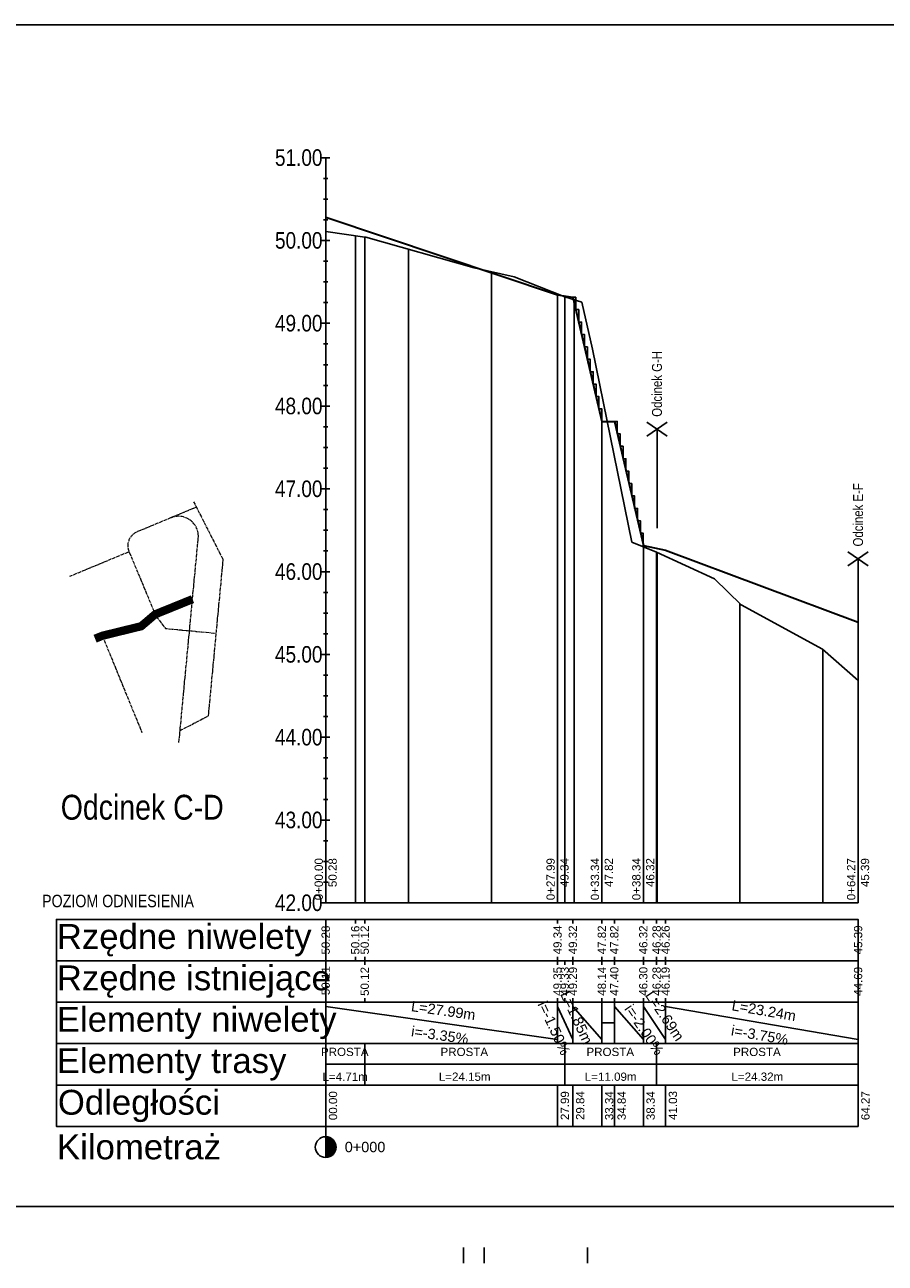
# Model space of a CAD drawing. Header units: metres. Extents: x -86 to 834, y -13 to 286.
# Tile 2 of 4: x 163 to 371, y -13 to 286. Entities that reach past the tile are written whole.
import ezdxf

# ---------------------------------------------------------------- set-up
doc = ezdxf.new("R2010")
doc.units = ezdxf.units.M
doc.linetypes.add('CENTER2', pattern=[1.125, 0.75, -0.125, 0.125, -0.125])
for name, color, linetype in [('$DR - opis', 1, 'Continuous'), ('$DR - wymiary', 7, 'Continuous'), ('C-DROGI-PROFILE', 7, 'Continuous'), ('C-DROGI-PROFILE-ETYKIETY', 7, 'Continuous'), ('C-DROGI-PROFILE-WIDOKI', 7, 'Continuous'), ('C-DROGI-PROFILE-WIDOKI-ETYKIETY', 7, 'Continuous'), ('Viewport2ForCustomObjects_0', 7, 'Continuous')]:
    doc.layers.add(name, color=color, linetype=linetype)
doc.layers.add('$DR - osie ścieżek', color=7, linetype='CENTER2', lineweight=15)
doc.styles.add('ARIAL 2', font='ARIALN.TTF')
doc.styles.add('CustomTextStyle164', font='ARIALN.TTF', dxfattribs={"height": 1.5})
doc.styles.add('CustomTextStyle165', font='ARIALN.TTF', dxfattribs={"height": 3})
doc.styles.add('CustomTextStyle166', font='ARIALN.TTF', dxfattribs={"height": 2})
doc.styles.add('CustomTextStyle167', font='ARIALN.TTF', dxfattribs={"height": 2})
doc.styles.add('CustomTextStyle168', font='ARIALN.TTF', dxfattribs={"height": 2})
doc.styles.add('CustomTextStyle169', font='ARIALN.TTF', dxfattribs={"height": 2})
doc.styles.add('CustomTextStyle170', font='ARIALN.TTF', dxfattribs={"height": 2})
doc.styles.add('CustomTextStyle171', font='ARIALN.TTF', dxfattribs={"height": 2})
doc.styles.add('CustomTextStyle172', font='ARIALN.TTF', dxfattribs={"height": 2})
doc.styles.add('CustomTextStyle173', font='ARIALN.TTF', dxfattribs={"height": 2})
doc.styles.add('CustomTextStyle174', font='ARIALN.TTF', dxfattribs={"height": 2})
doc.styles.add('CustomTextStyle175', font='ARIALN.TTF', dxfattribs={"height": 2})
doc.styles.add('CustomTextStyle176', font='arial.ttf', dxfattribs={"height": 3})
doc.styles.add('CustomTextStyle177', font='arial.ttf', dxfattribs={"height": 3})
doc.styles.add('CustomTextStyle178', font='arial.ttf', dxfattribs={"height": 3})
doc.styles.add('CustomTextStyle179', font='arial.ttf', dxfattribs={"height": 3})
doc.styles.add('CustomTextStyle180', font='arial.ttf', dxfattribs={"height": 3})
doc.styles.add('CustomTextStyle181', font='arial.ttf', dxfattribs={"height": 3})
doc.styles.add('CustomTextStyle182', font='arial.ttf', dxfattribs={"height": 1})
doc.styles.add('CustomTextStyle183', font='arial.ttf', dxfattribs={"height": 1})
doc.styles.add('CustomTextStyle184', font='arial.ttf', dxfattribs={"height": 1})
doc.styles.add('CustomTextStyle185', font='arial.ttf', dxfattribs={"height": 1})
doc.styles.add('CustomTextStyle186', font='arial.ttf', dxfattribs={"height": 1})
doc.styles.add('CustomTextStyle187', font='arial.ttf', dxfattribs={"height": 1})
doc.styles.add('CustomTextStyle188', font='arial.ttf', dxfattribs={"height": 1})
doc.styles.add('CustomTextStyle189', font='arial.ttf', dxfattribs={"height": 1})
doc.styles.add('CustomTextStyle190', font='arial.ttf', dxfattribs={"height": 1})
doc.styles.add('CustomTextStyle191', font='arial.ttf', dxfattribs={"height": 1})
doc.styles.add('CustomTextStyle192', font='arial.ttf', dxfattribs={"height": 1})
doc.styles.add('CustomTextStyle193', font='arial.ttf', dxfattribs={"height": 1})
doc.styles.add('CustomTextStyle194', font='arial.ttf', dxfattribs={"height": 1})
doc.styles.add('CustomTextStyle195', font='arial.ttf', dxfattribs={"height": 1})
doc.styles.add('CustomTextStyle196', font='arial.ttf', dxfattribs={"height": 1})
doc.styles.add('CustomTextStyle197', font='arial.ttf', dxfattribs={"height": 1})
doc.styles.add('CustomTextStyle198', font='arial.ttf', dxfattribs={"height": 1})
doc.styles.add('CustomTextStyle199', font='arial.ttf', dxfattribs={"height": 1})
doc.styles.add('CustomTextStyle200', font='arial.ttf', dxfattribs={"height": 1})
doc.styles.add('CustomTextStyle201', font='arial.ttf', dxfattribs={"height": 1})
doc.styles.add('CustomTextStyle202', font='arial.ttf', dxfattribs={"height": 1})
doc.styles.add('CustomTextStyle203', font='arial.ttf', dxfattribs={"height": 1})
doc.styles.add('CustomTextStyle204', font='arial.ttf', dxfattribs={"height": 1.25})
doc.styles.add('CustomTextStyle205', font='arial.ttf', dxfattribs={"height": 1.25})
doc.styles.add('CustomTextStyle206', font='arial.ttf', dxfattribs={"height": 1.25})
doc.styles.add('CustomTextStyle207', font='arial.ttf', dxfattribs={"height": 1.25})
doc.styles.add('CustomTextStyle208', font='arial.ttf', dxfattribs={"height": 1.25})
doc.styles.add('CustomTextStyle209', font='arial.ttf', dxfattribs={"height": 1.25})
doc.styles.add('CustomTextStyle210', font='arial.ttf', dxfattribs={"height": 1.25})
doc.styles.add('CustomTextStyle211', font='arial.ttf', dxfattribs={"height": 1.25})
doc.styles.add('CustomTextStyle212', font='arial.ttf', dxfattribs={"height": 1})
doc.styles.add('CustomTextStyle213', font='arial.ttf', dxfattribs={"height": 1})
doc.styles.add('CustomTextStyle214', font='arial.ttf', dxfattribs={"height": 1})
doc.styles.add('CustomTextStyle215', font='arial.ttf', dxfattribs={"height": 1})
doc.styles.add('CustomTextStyle216', font='arial.ttf', dxfattribs={"height": 1})
doc.styles.add('CustomTextStyle217', font='arial.ttf', dxfattribs={"height": 1})
doc.styles.add('CustomTextStyle218', font='arial.ttf', dxfattribs={"height": 1})
doc.styles.add('CustomTextStyle219', font='arial.ttf', dxfattribs={"height": 1})
doc.styles.add('CustomTextStyle220', font='arial.ttf', dxfattribs={"height": 1})
doc.styles.add('CustomTextStyle221', font='arial.ttf', dxfattribs={"height": 1})
doc.styles.add('CustomTextStyle222', font='arial.ttf', dxfattribs={"height": 1})
doc.styles.add('CustomTextStyle223', font='arial.ttf', dxfattribs={"height": 1})
doc.styles.add('CustomTextStyle224', font='arial.ttf', dxfattribs={"height": 1})
doc.styles.add('CustomTextStyle225', font='arial.ttf', dxfattribs={"height": 1})
doc.styles.add('CustomTextStyle226', font='arial.ttf', dxfattribs={"height": 1})
doc.styles.add('CustomTextStyle227', font='arial.ttf', dxfattribs={"height": 1})
doc.styles.add('CustomTextStyle228', font='arial.ttf', dxfattribs={"height": 1.25})
doc.styles.add('CustomTextStyle658', font='arial.ttf', dxfattribs={"height": 1})
doc.styles.add('CustomTextStyle659', font='arial.ttf', dxfattribs={"height": 1})
doc.styles.add('CustomTextStyle660', font='arial.ttf', dxfattribs={"height": 1})
doc.styles.add('CustomTextStyle661', font='arial.ttf', dxfattribs={"height": 1})
doc.styles.add('CustomTextStyle662', font='arial.ttf', dxfattribs={"height": 1})
doc.styles.add('CustomTextStyle663', font='arial.ttf', dxfattribs={"height": 1})
doc.styles.add('CustomTextStyle664', font='arial.ttf', dxfattribs={"height": 1})
doc.styles.add('CustomTextStyle665', font='arial.ttf', dxfattribs={"height": 1})
doc.styles.add('CustomTextStyle666', font='arial.ttf', dxfattribs={"height": 1})
doc.styles.add('CustomTextStyle667', font='arial.ttf', dxfattribs={"height": 1})

# ---------------------------------------------------------------- blocks, each defined once
blk = doc.blocks.new('*E5')
at = {"layer": 'C-DROGI-PROFILE', "color": 190, "lineweight": 35}
for p, q in [((226.03, 227.65, 0), (282.02, 208.91, 0)), ((282.02, 208.91, 0), (285.72, 208.35, 0)), ((285.72, 208.35, 0), (292.72, 178.35, 0)), ((292.72, 178.35, 0), (295.72, 178.35, 0)), ((295.72, 178.35, 0), (302.72, 148.35, 0)), ((302.72, 148.35, 0), (308.09, 147.28, 0)), ((308.09, 147.28, 0), (354.57, 129.85, 0))]:
    blk.add_line(p, q, dxfattribs=at)
at = {"layer": 'C-DROGI-PROFILE', "color": 94, "elevation": 0, "flags": 128}
blk.add_lwpolyline([(226.03, 224.22), (235.46, 222.89), (235.76, 222.84), (261.84, 215.48), (271.52, 213.27), (283.76, 208.44), (287.83, 207.12), (290.48, 195.77), (299.96, 149.2), (305.93, 146.8), (319.88, 140.29), (326.31, 134.03), (345.94, 123.32), (354.57, 115.78)], dxfattribs=at)
at = {"layer": 'C-DROGI-PROFILE-ETYKIETY', "linetype": 'Continuous'}
for p, q in [((226.03, 227.65, 0), (226.03, 62.05, 0)), ((282.02, 208.91, 0), (282.02, 62.05, 0)), ((292.72, 178.35, 0), (292.72, 62.05, 0)), ((302.72, 148.35, 0), (302.72, 62.05, 0)), ((354.57, 129.85, 0), (354.57, 62.05, 0))]:
    blk.add_line(p, q, dxfattribs=at)
at = {"layer": 'C-DROGI-PROFILE-WIDOKI', "linetype": 'Continuous', "lineweight": -3}
for p, q in [((225.03, 242.05, 0), (227.03, 242.05, 0)), ((226.03, 62.05, 0), (226.03, 242.05, 0)), ((225.53, 237.05, 0), (226.53, 237.05, 0)), ((225.53, 232.05, 0), (226.53, 232.05, 0)), ((225.53, 227.05, 0), (226.53, 227.05, 0)), ((225.03, 222.05, 0), (227.03, 222.05, 0)), ((225.53, 217.05, 0), (226.53, 217.05, 0)), ((225.53, 212.05, 0), (226.53, 212.05, 0)), ((225.53, 207.05, 0), (226.53, 207.05, 0)), ((225.03, 202.05, 0), (227.03, 202.05, 0)), ((225.53, 197.05, 0), (226.53, 197.05, 0)), ((225.53, 192.05, 0), (226.53, 192.05, 0)), ((225.53, 187.05, 0), (226.53, 187.05, 0)), ((225.03, 182.05, 0), (227.03, 182.05, 0)), ((225.53, 177.05, 0), (226.53, 177.05, 0)), ((225.53, 172.05, 0), (226.53, 172.05, 0)), ((225.53, 167.05, 0), (226.53, 167.05, 0)), ((225.03, 162.05, 0), (227.03, 162.05, 0)), ((225.53, 157.05, 0), (226.53, 157.05, 0)), ((225.53, 152.05, 0), (226.53, 152.05, 0)), ((225.53, 147.05, 0), (226.53, 147.05, 0)), ((225.03, 142.05, 0), (227.03, 142.05, 0)), ((225.53, 137.05, 0), (226.53, 137.05, 0)), ((225.53, 132.05, 0), (226.53, 132.05, 0)), ((225.53, 127.05, 0), (226.53, 127.05, 0)), ((225.03, 122.05, 0), (227.03, 122.05, 0)), ((225.53, 117.05, 0), (226.53, 117.05, 0)), ((225.53, 112.05, 0), (226.53, 112.05, 0)), ((225.53, 107.05, 0), (226.53, 107.05, 0)), ((225.03, 102.05, 0), (227.03, 102.05, 0)), ((225.53, 97.05, 0), (226.53, 97.05, 0)), ((225.53, 92.05, 0), (226.53, 92.05, 0)), ((225.53, 87.05, 0), (226.53, 87.05, 0)), ((225.03, 82.05, 0), (227.03, 82.05, 0)), ((225.53, 77.05, 0), (226.53, 77.05, 0)), ((225.53, 72.05, 0), (226.53, 72.05, 0)), ((225.53, 67.05, 0), (226.53, 67.05, 0)), ((225.03, 62.05, 0), (227.03, 62.05, 0)), ((226.03, 62.05, 0), (354.57, 62.05, 0)), ((226.03, 28.05, 0), (226.03, 38.05, 0)), ((282.02, 28.05, 0), (282.02, 38.05, 0)), ((285.72, 28.05, 0), (285.72, 38.05, 0)), ((292.72, 28.05, 0), (292.72, 38.05, 0)), ((295.72, 28.05, 0), (295.72, 38.05, 0)), ((302.72, 28.05, 0), (302.72, 38.05, 0)), ((308.09, 28.05, 0), (308.09, 38.05, 0)), ((226.03, 18.05, 0), (226.03, 28.05, 0)), ((235.46, 18.05, 0), (235.46, 28.05, 0)), ((283.76, 18.05, 0), (283.76, 28.05, 0)), ((305.93, 18.05, 0), (305.93, 28.05, 0)), ((226.03, 8.05, 0), (226.03, 3.05, 0))]:
    blk.add_line(p, q, dxfattribs=at)
at = {"layer": 'C-DROGI-PROFILE-WIDOKI', "color": 7, "linetype": 'Continuous', "lineweight": -3}
for p, q in [((226.03, 62.05, 0), (226.03, 224.22, 0)), ((233.19, 62.05, 0), (233.19, 223.21, 0)), ((235.46, 62.05, 0), (235.46, 222.89, 0)), ((246.03, 62.05, 0), (246.03, 219.94, 0)), ((266.03, 62.05, 0), (266.03, 214.52, 0)), ((286.03, 62.05, 0), (286.03, 207.7, 0)), ((305.93, 62.05, 0), (305.93, 146.8, 0)), ((306.03, 62.05, 0), (306.03, 146.76, 0)), ((326.03, 62.05, 0), (326.03, 134.3, 0)), ((346.03, 62.05, 0), (346.03, 123.25, 0)), ((354.57, 62.05, 0), (354.57, 115.78, 0)), ((226.03, 58.05, 0), (226.03, 57.05, 0)), ((282.02, 58.05, 0), (282.02, 57.05, 0)), ((285.72, 58.05, 0), (285.72, 57.05, 0)), ((292.72, 58.05, 0), (292.72, 57.05, 0)), ((295.72, 58.05, 0), (295.72, 57.05, 0)), ((302.72, 58.05, 0), (302.72, 57.05, 0)), ((308.09, 58.05, 0), (308.09, 57.05, 0)), ((354.57, 58.05, 0), (354.57, 57.05, 0)), ((226.03, 48.05, 0), (226.03, 49.05, 0)), ((282.02, 48.05, 0), (282.02, 49.05, 0)), ((285.72, 48.05, 0), (285.72, 49.05, 0)), ((292.72, 48.05, 0), (292.72, 49.05, 0)), ((295.72, 48.05, 0), (295.72, 49.05, 0)), ((302.72, 48.05, 0), (302.72, 49.05, 0)), ((308.09, 48.05, 0), (308.09, 49.05, 0)), ((354.57, 48.05, 0), (354.57, 49.05, 0))]:
    blk.add_line(p, q, dxfattribs=at)
at = {"layer": 'C-DROGI-PROFILE-WIDOKI', "color": 8, "linetype": 'Continuous', "lineweight": -3}
for p, q in [((226.03, 62.05, 0), (226.03, 224.22, 0)), ((235.46, 62.05, 0), (235.46, 222.89, 0)), ((283.76, 62.05, 0), (283.76, 208.44, 0)), ((305.93, 62.05, 0), (305.93, 146.8, 0)), ((354.57, 62.05, 0), (354.57, 115.78, 0))]:
    blk.add_line(p, q, dxfattribs=at)
at = {"layer": 'C-DROGI-PROFILE-WIDOKI', "color": 4, "linetype": 'Continuous', "lineweight": -3}
for p, q in [((233.19, 58.05, 0), (233.19, 57.05, 0)), ((235.46, 58.05, 0), (235.46, 57.05, 0)), ((305.93, 58.05, 0), (305.93, 57.05, 0)), ((233.19, 48.05, 0), (233.19, 49.05, 0)), ((235.46, 48.05, 0), (235.46, 49.05, 0)), ((305.93, 48.05, 0), (305.93, 49.05, 0)), ((226.03, 37.05, 0), (282.02, 29.05, 0)), ((282.02, 37.05, 0), (285.72, 29.05, 0)), ((285.72, 37.05, 0), (292.72, 29.05, 0)), ((295.72, 37.05, 0), (302.72, 29.05, 0)), ((302.72, 37.05, 0), (308.09, 29.05, 0)), ((308.09, 37.05, 0), (354.57, 29.05, 0)), ((292.72, 33.05, 0), (295.72, 33.05, 0)), ((226.03, 23.05, 0), (235.46, 23.05, 0)), ((235.46, 23.05, 0), (283.76, 23.05, 0)), ((283.76, 23.05, 0), (305.93, 23.05, 0)), ((305.93, 23.05, 0), (354.57, 23.05, 0))]:
    blk.add_line(p, q, dxfattribs=at)
at = {"layer": 'C-DROGI-PROFILE-WIDOKI', "color": 1, "linetype": 'Continuous', "lineweight": -3}
for p, q in [((226.03, 48.05, 0), (226.03, 47.05, 0)), ((282.02, 48.05, 0), (282.02, 47.05, 0)), ((285.72, 48.05, 0), (285.72, 47.05, 0)), ((292.72, 48.05, 0), (292.72, 47.05, 0)), ((295.72, 48.05, 0), (295.72, 47.05, 0)), ((302.72, 48.05, 0), (302.72, 47.05, 0)), ((308.09, 48.05, 0), (308.09, 47.05, 0)), ((354.57, 48.05, 0), (354.57, 47.05, 0)), ((226.03, 38.05, 0), (226.03, 39.05, 0)), ((282.02, 38.05, 0), (282.02, 39.05, 0)), ((285.72, 38.05, 0), (285.72, 39.05, 0)), ((292.72, 38.05, 0), (292.72, 39.05, 0)), ((295.72, 38.05, 0), (295.72, 39.05, 0)), ((302.72, 38.05, 0), (302.72, 39.05, 0)), ((308.09, 38.05, 0), (308.09, 39.05, 0)), ((354.57, 38.05, 0), (354.57, 39.05, 0)), ((226.03, 8.05, 0), (226.03, 18.05, 0)), ((282.02, 8.05, 0), (282.02, 18.05, 0)), ((285.72, 8.05, 0), (285.72, 18.05, 0)), ((292.72, 8.05, 0), (292.72, 18.05, 0)), ((295.72, 8.05, 0), (295.72, 18.05, 0)), ((302.72, 8.05, 0), (302.72, 18.05, 0)), ((308.09, 8.05, 0), (308.09, 18.05, 0)), ((354.57, 8.05, 0), (354.57, 18.05, 0))]:
    blk.add_line(p, q, dxfattribs=at)
at = {"layer": 'C-DROGI-PROFILE-WIDOKI', "color": 150, "linetype": 'Continuous', "lineweight": -3}
for p, q in [((235.46, 48.05, 0), (235.46, 47.05, 0)), ((283.76, 48.05, 0), (283.76, 47.05, 0)), ((305.93, 48.05, 0), (305.93, 47.05, 0)), ((235.46, 38.05, 0), (235.46, 39.05, 0)), ((283.76, 38.05, 0), (283.76, 39.05, 0)), ((305.93, 38.05, 0), (305.93, 39.05, 0))]:
    blk.add_line(p, q, dxfattribs=at)
at = {"layer": 'C-DROGI-PROFILE-WIDOKI', "linetype": 'Continuous', "lineweight": -3}
for points in [[(226.03, 48.05, 0), (226.03, 58.05, 0), (161.03, 58.05, 0), (161.03, 48.05, 0)], [(226.03, 48.05, 0), (354.57, 48.05, 0), (354.57, 58.05, 0), (226.03, 58.05, 0)], [(226.03, 38.05, 0), (226.03, 48.05, 0), (161.03, 48.05, 0), (161.03, 38.05, 0)], [(226.03, 38.05, 0), (354.57, 38.05, 0), (354.57, 48.05, 0), (226.03, 48.05, 0)], [(226.03, 28.05, 0), (226.03, 38.05, 0), (161.03, 38.05, 0), (161.03, 28.05, 0)], [(226.03, 28.05, 0), (354.57, 28.05, 0), (354.57, 38.05, 0), (226.03, 38.05, 0)], [(226.03, 18.05, 0), (226.03, 28.05, 0), (161.03, 28.05, 0), (161.03, 18.05, 0)], [(226.03, 18.05, 0), (354.57, 18.05, 0), (354.57, 28.05, 0), (226.03, 28.05, 0)], [(226.03, 8.05, 0), (226.03, 18.05, 0), (161.03, 18.05, 0), (161.03, 8.05, 0)], [(226.03, 8.05, 0), (354.57, 8.05, 0), (354.57, 18.05, 0), (226.03, 18.05, 0)]]:
    blk.add_polyline3d(points, close=True, dxfattribs=at)
at = {"layer": 'C-DROGI-PROFILE-WIDOKI-ETYKIETY', "color": 7, "linetype": 'Continuous', "lineweight": -3}
blk.add_line((226.03, 5.55, 0), (226.03, 0.55, 0), dxfattribs=at)
blk.add_circle((226.03, 3.05, 0), 2.5, dxfattribs=at)
for points in [[(226.03, 5.55, 0), (226.03, 5.21, 0), (227.28, 5.21, 0)], [(226.03, 5.21, 0), (226.03, 4.3, 0), (228.19, 4.3, 0)], [(226.03, 5.21, 0), (227.28, 5.21, 0), (228.19, 4.3, 0)], [(226.03, 4.3, 0), (226.03, 3.05, 0), (228.53, 3.05, 0)], [(226.03, 4.3, 0), (228.19, 4.3, 0), (228.53, 3.05, 0)], [(226.03, 3.05, 0), (226.03, 1.8, 0), (228.19, 1.8, 0)], [(226.03, 3.05, 0), (228.53, 3.05, 0), (228.19, 1.8, 0)], [(226.03, 1.8, 0), (226.03, 0.88, 0), (227.28, 0.88, 0)], [(226.03, 1.8, 0), (228.19, 1.8, 0), (227.28, 0.88, 0)], [(226.03, 0.88, 0), (227.28, 0.88, 0), (226.03, 0.55, 0)]]:
    blk.add_solid(points, dxfattribs=at)
at = {"layer": 'C-DROGI-PROFILE-ETYKIETY', "linetype": 'Continuous'}
for s, style, p in [('0+00.00', 'CustomTextStyle658', (225.35, 62.68, 0)), ('50.28', 'CustomTextStyle659', (228.69, 65.86, 0)), ('0+27.99', 'CustomTextStyle660', (281.33, 62.68, 0)), ('49.34', 'CustomTextStyle661', (284.67, 65.88, 0)), ('0+33.34', 'CustomTextStyle662', (292.03, 62.68, 0)), ('47.82', 'CustomTextStyle663', (295.37, 65.88, 0)), ('0+38.34', 'CustomTextStyle664', (302.03, 62.68, 0)), ('46.32', 'CustomTextStyle665', (305.37, 65.88, 0)), ('0+64.27', 'CustomTextStyle666', (353.89, 62.68, 0)), ('45.39', 'CustomTextStyle667', (357.23, 65.86, 0))]:
    blk.add_text(s, height=2, rotation=90, dxfattribs=dict(at, style=style)).set_placement(p)
at = {"layer": 'C-DROGI-PROFILE-WIDOKI', "color": 7, "linetype": 'Continuous', "lineweight": -3}
for s, height, style, p in [('51.00', 4, 'CustomTextStyle175', (213.79, 240.08, 0)), ('50.00', 4, 'CustomTextStyle174', (213.79, 220.08, 0)), ('49.00', 4, 'CustomTextStyle173', (213.79, 200.08, 0)), ('48.00', 4, 'CustomTextStyle172', (213.79, 180.08, 0)), ('47.00', 4, 'CustomTextStyle171', (213.79, 160.08, 0)), ('46.00', 4, 'CustomTextStyle170', (213.79, 140.08, 0)), ('45.00', 4, 'CustomTextStyle169', (213.79, 120.08, 0)), ('44.00', 4, 'CustomTextStyle168', (213.79, 100.08, 0)), ('Odcinek C-D', 6, 'CustomTextStyle165', (162.07, 82.15, 0)), ('43.00', 4, 'CustomTextStyle167', (213.79, 80.08, 0)), ('POZIOM ODNIESIENIA', 3, 'CustomTextStyle164', (157.56, 61, 0)), ('42.00', 4, 'CustomTextStyle166', (213.79, 60.08, 0))]:
    blk.add_text(s, height=height, dxfattribs=dict(at, style=style)).set_placement(p)
at = {"layer": 'C-DROGI-PROFILE-WIDOKI', "linetype": 'Continuous'}
for s, style, p in [('Rzędne niwelety', 'CustomTextStyle176', (161.12, 50.93, 0)), ('Rzędne istniejące', 'CustomTextStyle177', (161.12, 40.93, 0)), ('Elementy niwelety', 'CustomTextStyle178', (161.12, 30.93, 0)), ('Elementy trasy', 'CustomTextStyle179', (161.12, 20.93, 0)), ('Odległości', 'CustomTextStyle180', (161.37, 10.88, 0)), ('Kilometraż', 'CustomTextStyle181', (161.16, 0.1, 0))]:
    blk.add_text(s, height=6, dxfattribs=dict(at, style=style)).set_placement(p)
at = {"layer": 'C-DROGI-PROFILE-WIDOKI-ETYKIETY', "linetype": 'Continuous'}
for s, style, p in [('50.28', 'CustomTextStyle182', (227.02, 49.56, 0)), ('50.16', 'CustomTextStyle183', (234.17, 49.56, 0)), ('50.12', 'CustomTextStyle184', (236.45, 49.57, 0)), ('49.34', 'CustomTextStyle185', (283, 49.6, 0)), ('49.32', 'CustomTextStyle186', (286.7, 49.61, 0)), ('47.82', 'CustomTextStyle187', (293.7, 49.61, 0)), ('47.82', 'CustomTextStyle188', (296.7, 49.61, 0)), ('46.32', 'CustomTextStyle189', (303.7, 49.61, 0)), ('46.26', 'CustomTextStyle191', (309.08, 49.6, 0)), ('45.39', 'CustomTextStyle192', (355.56, 49.6, 0)), ('50.11', 'CustomTextStyle193', (227.02, 39.75, 0)), ('50.12', 'CustomTextStyle194', (236.45, 39.57, 0)), ('49.35', 'CustomTextStyle195', (283, 39.59, 0)), ('49.33', 'CustomTextStyle196', (284.74, 39.6, 0)), ('49.29', 'CustomTextStyle197', (286.7, 39.6, 0)), ('48.14', 'CustomTextStyle198', (293.7, 39.6, 0)), ('47.40', 'CustomTextStyle199', (296.7, 39.6, 0)), ('46.30', 'CustomTextStyle200', (303.7, 39.6, 0)), ('46.19', 'CustomTextStyle202', (309.08, 39.6, 0)), ('44.69', 'CustomTextStyle203', (355.56, 39.6, 0)), ('00.00', 'CustomTextStyle220', (228.79, 9.56, 0)), ('27.99', 'CustomTextStyle221', (284.77, 9.57, 0)), ('29.84', 'CustomTextStyle222', (288.47, 9.58, 0)), ('34.84', 'CustomTextStyle224', (298.47, 9.56, 0)), ('38.34', 'CustomTextStyle225', (305.47, 9.56, 0)), ('41.03', 'CustomTextStyle226', (310.85, 9.6, 0)), ('64.27', 'CustomTextStyle227', (357.33, 9.56, 0))]:
    blk.add_text(s, height=2, rotation=90, dxfattribs=dict(at, style=style)).set_placement(p)
at = {"layer": 'C-DROGI-PROFILE-WIDOKI-ETYKIETY', "linetype": 'Continuous', "width": 1}
for s, style, p in [('46.28', 'CustomTextStyle190', (306.92, 49.6, 0)), ('46.28', 'CustomTextStyle201', (306.92, 39.6, 0)), ('33.34', 'CustomTextStyle223', (295.47, 9.56, 0))]:
    blk.add_text(s, height=2, rotation=90, dxfattribs=dict(at, style=style)).set_placement(p)
at = {"layer": 'C-DROGI-PROFILE-WIDOKI-ETYKIETY', "linetype": 'Continuous'}
for s, rotation, style, oblique, p in [('L=1.85m', 294.8205, 'CustomTextStyle208', 360, (282.59, 40.02, 0)), ('L=2.69m', 303.887, 'CustomTextStyle204', 0, (303.04, 39.73, 0)), ('L=27.99m', 351.8681, 'CustomTextStyle206', 0, (246.52, 35.91, 0)), ('i=-1.50%', 294.8205, 'CustomTextStyle209', 0, (277.11, 37.58, 0)), ('i=-2.00%', 303.887, 'CustomTextStyle205', 0, (298.02, 36.46, 0)), ('L=23.24m', 350.2344, 'CustomTextStyle210', 360, (323.91, 36.12, 0)), ('i=-3.35%', 351.8681, 'CustomTextStyle207', 360, (246.55, 29.85, 0)), ('i=-3.75%', 350.2344, 'CustomTextStyle211', 0, (323.76, 30.06, 0))]:
    blk.add_text(s, height=2.5, rotation=rotation, dxfattribs=dict(at, style=style, oblique=oblique)).set_placement(p)
for s, height, style, p in [('PROSTA', 2, 'CustomTextStyle213', (224.89, 25.05, 0)), ('PROSTA', 2, 'CustomTextStyle215', (253.75, 25.05, 0)), ('PROSTA', 2, 'CustomTextStyle217', (288.99, 25.05, 0)), ('PROSTA', 2, 'CustomTextStyle219', (324.4, 25.05, 0)), ('L=4.71m', 2, 'CustomTextStyle212', (225.26, 19.05, 0)), ('L=24.15m', 2, 'CustomTextStyle214', (253.34, 19.06, 0)), ('L=11.09m', 2, 'CustomTextStyle216', (288.58, 19.06, 0)), ('L=24.32m', 2, 'CustomTextStyle218', (323.99, 19.06, 0)), ('0+000', 2.5, 'CustomTextStyle228', (230.63, 1.82, 0))]:
    blk.add_text(s, height=height, dxfattribs=dict(at, style=style)).set_placement(p)

msp = doc.modelspace()

# ---------------------------------------------------------------- linework, layer by layer
at = {"layer": '$DR - opis', "flags": 128}
for points in [[(295.35, 220.6), (296.05, 220.6), (296.05, 217.6)], [(296.05, 217.6), (296.75, 217.6), (296.75, 214.6)], [(296.75, 214.6), (297.45, 214.6), (297.45, 211.6)], [(297.45, 211.6), (298.15, 211.6), (298.15, 208.6)], [(298.15, 208.6), (298.85, 208.6), (298.85, 205.6)], [(298.85, 205.6), (299.55, 205.6), (299.55, 202.6)], [(299.55, 202.6), (300.25, 202.6), (300.25, 199.6)], [(300.25, 199.6), (300.95, 199.6), (300.95, 196.6)], [(300.95, 196.6), (301.65, 196.6), (301.65, 193.6)], [(301.65, 193.6), (302.35, 193.6), (302.35, 190.6)], [(305.35, 190.6), (306.05, 190.6), (306.05, 187.6)], [(313.21, 187.01), (318.12, 190.45)], [(318.12, 187.01), (313.21, 190.45)], [(315.66, 164.81), (315.66, 188.73)], [(306.05, 187.6), (306.75, 187.6), (306.75, 184.6)], [(306.75, 184.6), (307.45, 184.6), (307.45, 181.6)], [(307.45, 181.6), (308.15, 181.6), (308.15, 178.6)], [(308.15, 178.6), (308.85, 178.6), (308.85, 175.6)], [(308.85, 175.6), (309.55, 175.6), (309.55, 172.6)], [(309.55, 172.6), (310.25, 172.6), (310.25, 169.6)], [(310.25, 169.6), (310.95, 169.6), (310.95, 166.6)], [(310.95, 166.6), (311.65, 166.6), (311.65, 163.6)], [(311.65, 163.6), (312.35, 163.6), (312.35, 160.6)], [(361.75, 155.68), (366.66, 159.12)], [(366.66, 155.68), (361.75, 159.12)], [(364.21, 133.48), (364.21, 157.4)]]:
    msp.add_lwpolyline(points, dxfattribs=at)
at = {"layer": '$DR - osie ścieżek', "flags": 128}
for points in [[(203.79, 171.19), (210.86, 157.28), (207.29, 119.38), (200.52, 115.89)], [(173.88, 153.19), (188.2, 159.15)], [(181.75, 138.82), (191.29, 115.49)]]:
    msp.add_lwpolyline(points, dxfattribs=at)
for points in [[(204.45, 169.88), (190.12, 163.91, 0.414214), (188.18, 159.2), (194.67, 143.61), (197, 140.58), (209.18, 139.43)], [(200.25, 113.07), (204.91, 162.43, 0.565703), (198.29, 167.31)]]:
    msp.add_lwpolyline(points, format="xyb", dxfattribs=at)
at = {"layer": '$DR - osie ścieżek', "color": 10, "const_width": 2, "flags": 128}
msp.add_lwpolyline([(203.52, 147.66), (194.51, 144), (191.13, 141.12), (181.75, 138.82), (180, 138.11)], dxfattribs=at)
at = {"layer": '$DR - wymiary', "color": 7}
msp.add_lwpolyline([(-61.09, 286.41), (833.91, 286.41), (833.91, 0.95), (-61.09, 0.95)], close=True, dxfattribs=at)
at = {"layer": '$DR - wymiary', "flags": 128}
for points in [[(268.91, -8.92), (268.91, -12.75)], [(273.91, -8.92), (273.91, -12.75)], [(298.91, -8.92), (298.91, -12.75)]]:
    msp.add_lwpolyline(points, dxfattribs=at)
at = {"color": 7, "linetype": 'Continuous', "true_color": 0xffffff}
msp.add_lwpolyline([(-61.09, 0.95), (744.65, 0.95), (744.65, 286.41), (-61.09, 286.41)], close=True, dxfattribs=at)

# ---------------------------------------------------------------- block references
at = {"layer": 'Viewport2ForCustomObjects_0'}
msp.add_blockref('*E5', (9.64, 12.25, 0), dxfattribs=at)

# ---------------------------------------------------------------- texts
at = {"layer": '$DR - opis', "char_height": 2.4, "attachment_point": 4, "rotation": 90, "style": 'ARIAL 2'}
for s, insert in [('Odcinek G-H', (315.66, 191.72)), ('Odcinek E-F', (364.21, 160.39))]:
    msp.add_mtext_dynamic_manual_height_columns(s, width=33.9304, gutter_width=200, heights=[0], dxfattribs=dict(at, insert=insert))

doc.saveas('drawing.dxf')
